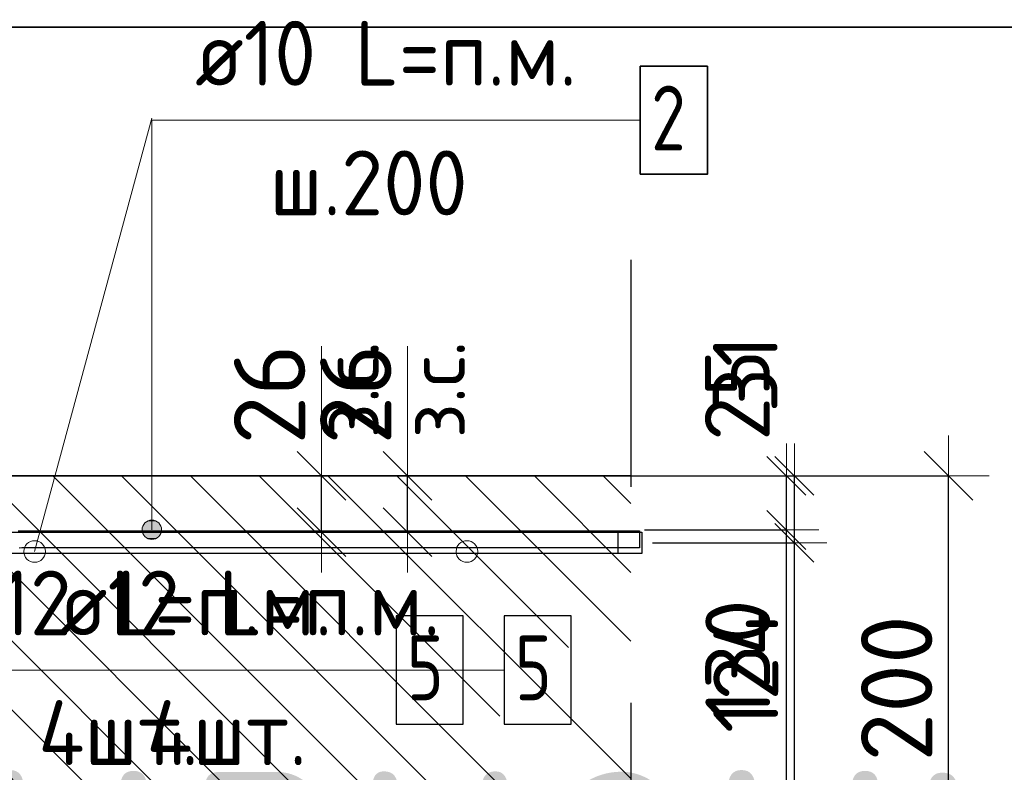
# Model space of a CAD drawing. Header units: metres. Extents: x -38 to 114, y -15 to 21.
# Tile 35 of 244: x 72.334 to 72.79, y 1.113 to 1.461. Entities that reach past the tile are written whole.
import ezdxf

# ---------------------------------------------------------------- set-up
doc = ezdxf.new("R2010")
doc.units = ezdxf.units.M
doc.header["$PDMODE"] = 65
doc.linetypes.add('______4', pattern=[0.135, 0.105, -0.03])
for name, color, linetype, lineweight in [('XR$4$Арм. стержнями верхней зоны', 180, 'Continuous', 35), ('XR$4$Арм.стержн. Арматура края', 96, 'Continuous', 35), ('XR$4$Арм.стержн. Доп. арматура', 180, 'Continuous', 35), ('XR$4$ВК__отв в полу 1-2 эт', 220, 'Continuous', 25), ('XR$4$Размерная линия (1)', 7, 'Continuous', 13), ('XR$4$Размерная линия_ общее', 7, 'Continuous', 13), ('XR$6$Арм. стержнями верхней зоны', 180, 'Continuous', 35), ('XR$6$Арм.стержн. Арматура края', 96, 'Continuous', 35), ('XR$6$Арм.стержн. Доп. арматура', 180, 'Continuous', 35), ('XR$6$ВК__отв в полу 1-2 эт', 220, 'Continuous', 25), ('XR$6$Размерная линия (1)', 7, 'Continuous', 13), ('XR$6$Размерная линия_ общее', 7, 'Continuous', 13)]:
    doc.layers.add(name, color=color, linetype=linetype, lineweight=lineweight)
doc.styles.add('ISOCPEUR', font='txt')
doc.dimstyles.new('DIMSTYLE_11', dxfattribs={"dimtxt": 0.033, "dimasz": 0.0375, "dimexe": 0, "dimexo": 0, "dimgap": 0.0165, "dimtad": 2, "dimdec": 0, "dimlfac": 1000, "dimrnd": 1, "dimzin": 12, "dimdsep": 46, "dimtxsty": 'ISOCPEUR', "dimblk1": 'ALL_ML_STRICH', "dimblk2": 'ALL_ML_STRICH', "dimsah": 1, "dimcen": 0, "dimclrd": 7, "dimclre": 256, "dimclrt": 7, "dimadec": 0, "dimazin": 0, "dimtfac": 1, "dimtdec": 0, "dimtix": 1, "dimtmove": 2, "dimatfit": 3, "dimfxl": 0, "dimtvp": 1.2, "dimtzin": 0, "dimlwd": 0, "dimlwe": -3, "dimarcsym": 0})
doc.dimstyles.new('DIMSTYLE_12', dxfattribs={"dimtxt": 0.03, "dimasz": 0.03, "dimexe": 0, "dimexo": 0, "dimgap": 0.015, "dimtad": 2, "dimdec": 0, "dimlfac": 1000, "dimrnd": 1, "dimzin": 12, "dimdsep": 46, "dimtxsty": 'ISOCPEUR', "dimblk1": 'ALL_ML_STRICH', "dimblk2": 'ALL_ML_STRICH', "dimsah": 1, "dimcen": 0, "dimclrd": 7, "dimclre": 256, "dimclrt": 7, "dimadec": 0, "dimazin": 0, "dimtfac": 1, "dimtdec": 0, "dimtix": 1, "dimtmove": 2, "dimatfit": 3, "dimfxl": 0, "dimtzin": 0, "dimlwd": 0, "dimlwe": -3, "dimarcsym": 0})
doc.dimstyles.new('DIMSTYLE_14', dxfattribs={"dimtxt": 0.03, "dimasz": 0.03, "dimexe": 0, "dimexo": 0, "dimgap": 0.015, "dimtad": 2, "dimdec": 0, "dimlfac": 1000, "dimrnd": 1, "dimzin": 12, "dimdsep": 46, "dimtxsty": 'ISOCPEUR', "dimblk1": 'ALL_ML_STRICH', "dimblk2": 'ALL_ML_STRICH', "dimsah": 1, "dimcen": 0, "dimclrd": 7, "dimclre": 256, "dimclrt": 7, "dimadec": 0, "dimazin": 0, "dimtfac": 1, "dimtdec": 0, "dimtix": 1, "dimtmove": 2, "dimatfit": 3, "dimfxl": 0, "dimtvp": 1.2, "dimtzin": 0, "dimlwd": 0, "dimlwe": -3, "dimarcsym": 0})
doc.dimstyles.new('DIMSTYLE_8', dxfattribs={"dimtxt": 0.033, "dimasz": 0.0375, "dimexe": 0, "dimexo": 0, "dimgap": 0.0165, "dimtad": 2, "dimdec": 0, "dimlfac": 1000, "dimrnd": 1, "dimzin": 12, "dimdsep": 46, "dimtxsty": 'ISOCPEUR', "dimblk1": 'ALL_ML_STRICH', "dimblk2": 'ALL_ML_STRICH', "dimsah": 1, "dimcen": 0, "dimclrd": 7, "dimclre": 256, "dimclrt": 7, "dimadec": 0, "dimazin": 0, "dimtfac": 1, "dimtdec": 0, "dimtix": 1, "dimtmove": 2, "dimatfit": 3, "dimfxl": 0, "dimtzin": 0, "dimlwd": 0, "dimlwe": -3, "dimarcsym": 0})
pattern_1 = [(135, (0, 0), (-0.031819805, -0.031819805), [0.4, -0.05, 0, -0.05]), (135, (-0.01591, -0.01591), (-0.031819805, -0.031819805), [0.8, -0.1, 0.1, -0.1])]

# ---------------------------------------------------------------- blocks, each defined once
blk = doc.blocks.new('ALL_ML_STRICH')
at = {"color": 0, "linetype": 'ByBlock', "lineweight": -2}
for p, q in [((0, -0.5), (0, 0.5)), ((-0.3, -0.3), (0.3, 0.3)), ((-1, 0), (0.5, 0))]:
    blk.add_line(p, q, dxfattribs=at)
blk = doc.blocks.new('*D314')
at = {"layer": 'DEFPOINTS', "color": 7, "linetype": 'Continuous', "lineweight": 13, "transparency": 33554687}
for p in [(72.59237, 1.24971), (72.59237, 1.04971), (72.76392, 1.04971)]:
    blk.add_point(p, dxfattribs=at)
at = {"layer": 'XR$4$Размерная линия_ общее', "color": 253, "linetype": 'Continuous', "lineweight": -2, "true_color": 0xa0a0a0, "transparency": 33554687}
for p, q in [((72.61237, 1.24971), (72.76392, 1.24971)), ((72.61237, 1.04971), (72.76392, 1.04971))]:
    blk.add_line(p, q, dxfattribs=at)
at = {"layer": 'XR$4$Размерная линия_ общее', "color": 7, "linetype": 'Continuous', "lineweight": -2, "transparency": 33554687}
blk.add_line((72.76392, 1.04971), (72.76392, 1.24971), dxfattribs=at)
at = {"layer": 'XR$4$Размерная линия_ общее', "color": 7, "linetype": 'Continuous', "lineweight": 13, "transparency": 33554687, "xscale": 0.0375, "yscale": 0.0375, "zscale": 0.0375}
for p, rotation in [((72.76392, 1.24971), 90), ((72.76392, 1.04971), 270)]:
    blk.add_blockref('ALL_ML_STRICH', p, dxfattribs=dict(at, rotation=rotation))
at = {"layer": 'XR$4$Размерная линия_ общее', "color": 7, "linetype": 'Continuous', "lineweight": 13, "transparency": 33554687, "insert": (72.73992, 1.15136), "char_height": 0.033, "width": 0.099, "attachment_point": 5, "rotation": 90, "style": 'ISOCPEUR'}
blk.add_mtext('\\A1;{200}', dxfattribs=at)
blk = doc.blocks.new('*D528')
at = {"layer": 'DEFPOINTS', "color": 7, "linetype": 'Continuous', "lineweight": 13, "transparency": 33554687}
for p in [(72.43381, 1.24971), (72.43381, 1.22371), (72.4738, 1.22371)]:
    blk.add_point(p, dxfattribs=at)
at = {"layer": 'XR$4$Размерная линия_ общее', "color": 253, "linetype": 'Continuous', "lineweight": -2, "true_color": 0xa0a0a0, "transparency": 33554687}
for p, q in [((72.45381, 1.24971), (72.4738, 1.24971)), ((72.45381, 1.22371), (72.4738, 1.22371))]:
    blk.add_line(p, q, dxfattribs=at)
at = {"layer": 'XR$4$Размерная линия_ общее', "color": 7, "linetype": 'Continuous', "lineweight": -2, "transparency": 33554687}
blk.add_line((72.4738, 1.22371), (72.4738, 1.24971), dxfattribs=at)
at = {"layer": 'XR$4$Размерная линия_ общее', "color": 7, "linetype": 'Continuous', "lineweight": 13, "transparency": 33554687, "xscale": 0.0375, "yscale": 0.0375, "zscale": 0.0375}
for p, rotation in [((72.4738, 1.24971), 90), ((72.4738, 1.22371), 270)]:
    blk.add_blockref('ALL_ML_STRICH', p, dxfattribs=dict(at, rotation=rotation))
at = {"layer": 'XR$4$Размерная линия_ общее', "color": 7, "linetype": 'Continuous', "lineweight": 13, "transparency": 33554687, "insert": (72.47333, 1.26707), "char_height": 0.027, "width": 0.00135, "attachment_point": 1, "rotation": 90, "line_spacing_factor": 0.60241, "style": 'ISOCPEUR'}
blk.add_mtext('з.с.', dxfattribs=at)
at = {"layer": 'XR$4$Размерная линия_ общее', "color": 7, "linetype": 'Continuous', "lineweight": 13, "transparency": 33554687, "insert": (72.4498, 1.28744), "char_height": 0.033, "width": 0.066, "attachment_point": 5, "rotation": 90, "style": 'ISOCPEUR'}
blk.add_mtext('\\A1;{26}', dxfattribs=at)
blk = doc.blocks.new('*D530')
at = {"layer": 'DEFPOINTS', "color": 7, "linetype": 'Continuous', "lineweight": 13, "transparency": 33554687}
for p in [(72.60698, 1.21871), (72.59996, 1.09471), (72.69262, 1.09471)]:
    blk.add_point(p, dxfattribs=at)
at = {"layer": 'XR$4$Размерная линия (1)', "color": 9, "linetype": 'Continuous', "lineweight": -2, "true_color": 0xc7c7c7, "transparency": 33554687}
for p, q in [((72.62698, 1.21871), (72.69262, 1.21871)), ((72.61996, 1.09471), (72.69262, 1.09471))]:
    blk.add_line(p, q, dxfattribs=at)
at = {"layer": 'XR$4$Размерная линия (1)', "color": 7, "linetype": 'Continuous', "lineweight": -2, "transparency": 33554687}
blk.add_line((72.69262, 1.09471), (72.69262, 1.21871), dxfattribs=at)
at = {"layer": 'XR$4$Размерная линия (1)', "color": 7, "linetype": 'Continuous', "lineweight": 13, "transparency": 33554687, "xscale": 0.03, "yscale": 0.03, "zscale": 0.03}
for p, rotation in [((72.69262, 1.21871), 90), ((72.69262, 1.09471), 270)]:
    blk.add_blockref('ALL_ML_STRICH', p, dxfattribs=dict(at, rotation=rotation))
at = {"layer": 'XR$4$Размерная линия (1)', "color": 7, "linetype": 'Continuous', "lineweight": 13, "transparency": 33554687, "insert": (72.67012, 1.15971), "char_height": 0.03, "width": 0.09, "attachment_point": 5, "rotation": 90, "style": 'ISOCPEUR'}
blk.add_mtext('\\A1;{124}', dxfattribs=at)
blk = doc.blocks.new('*D531')
at = {"layer": 'DEFPOINTS', "color": 7, "linetype": 'Continuous', "lineweight": 13, "transparency": 33554687}
for p in [(72.58912, 1.24971), (72.60698, 1.21871), (72.69262, 1.21871)]:
    blk.add_point(p, dxfattribs=at)
at = {"layer": 'XR$4$Размерная линия (1)', "color": 9, "linetype": 'Continuous', "lineweight": -2, "true_color": 0xc7c7c7, "transparency": 33554687}
for p, q in [((72.60912, 1.24971), (72.69262, 1.24971)), ((72.62698, 1.21871), (72.69262, 1.21871))]:
    blk.add_line(p, q, dxfattribs=at)
at = {"layer": 'XR$4$Размерная линия (1)', "color": 7, "linetype": 'Continuous', "lineweight": -2, "transparency": 33554687}
blk.add_line((72.69262, 1.21871), (72.69262, 1.24971), dxfattribs=at)
at = {"layer": 'XR$4$Размерная линия (1)', "color": 7, "linetype": 'Continuous', "lineweight": 13, "transparency": 33554687, "xscale": 0.03, "yscale": 0.03, "zscale": 0.03}
for p, rotation in [((72.69262, 1.24971), 90), ((72.69262, 1.21871), 270)]:
    blk.add_blockref('ALL_ML_STRICH', p, dxfattribs=dict(at, rotation=rotation))
at = {"layer": 'XR$4$Размерная линия (1)', "color": 7, "linetype": 'Continuous', "lineweight": 13, "transparency": 33554687, "insert": (72.66988, 1.297), "char_height": 0.03, "width": 0.06, "attachment_point": 5, "rotation": 90, "style": 'ISOCPEUR'}
blk.add_mtext('\\A1;{31}', dxfattribs=at)
blk = doc.blocks.new('*D690')
at = {"layer": 'DEFPOINTS', "color": 7, "linetype": 'Continuous', "lineweight": 13, "transparency": 33554687}
for p in [(72.59237, 1.24971), (72.59237, 1.04971), (72.76392, 1.04971)]:
    blk.add_point(p, dxfattribs=at)
at = {"layer": 'XR$6$Размерная линия_ общее', "color": 253, "linetype": 'Continuous', "lineweight": -2, "true_color": 0xa0a0a0, "transparency": 33554687}
for p, q in [((72.61237, 1.24971), (72.76392, 1.24971)), ((72.61237, 1.04971), (72.76392, 1.04971))]:
    blk.add_line(p, q, dxfattribs=at)
at = {"layer": 'XR$6$Размерная линия_ общее', "color": 7, "linetype": 'Continuous', "lineweight": -2, "transparency": 33554687}
blk.add_line((72.76392, 1.04971), (72.76392, 1.24971), dxfattribs=at)
at = {"layer": 'XR$6$Размерная линия_ общее', "color": 7, "linetype": 'Continuous', "lineweight": 13, "transparency": 33554687, "xscale": 0.0375, "yscale": 0.0375, "zscale": 0.0375}
for p, rotation in [((72.76392, 1.24971), 90), ((72.76392, 1.04971), 270)]:
    blk.add_blockref('ALL_ML_STRICH', p, dxfattribs=dict(at, rotation=rotation))
at = {"layer": 'XR$6$Размерная линия_ общее', "color": 7, "linetype": 'Continuous', "lineweight": 13, "transparency": 33554687, "insert": (72.73992, 1.15136), "char_height": 0.033, "width": 0.099, "attachment_point": 5, "rotation": 90, "style": 'ISOCPEUR'}
blk.add_mtext('\\A1;{200}', dxfattribs=at)
blk = doc.blocks.new('*D692')
at = {"layer": 'DEFPOINTS', "color": 7, "linetype": 'Continuous', "lineweight": 13, "transparency": 33554687}
for p in [(72.60328, 1.22471), (72.59626, 1.09471), (72.68892, 1.09471)]:
    blk.add_point(p, dxfattribs=at)
at = {"layer": 'XR$6$Размерная линия (1)', "color": 9, "linetype": 'Continuous', "lineweight": -2, "true_color": 0xc7c7c7, "transparency": 33554687}
for p, q in [((72.62328, 1.22471), (72.68892, 1.22471)), ((72.61626, 1.09471), (72.68892, 1.09471))]:
    blk.add_line(p, q, dxfattribs=at)
at = {"layer": 'XR$6$Размерная линия (1)', "color": 7, "linetype": 'Continuous', "lineweight": -2, "transparency": 33554687}
blk.add_line((72.68892, 1.09471), (72.68892, 1.22471), dxfattribs=at)
at = {"layer": 'XR$6$Размерная линия (1)', "color": 7, "linetype": 'Continuous', "lineweight": 13, "transparency": 33554687, "xscale": 0.03, "yscale": 0.03, "zscale": 0.03}
for p, rotation in [((72.68892, 1.22471), 90), ((72.68892, 1.09471), 270)]:
    blk.add_blockref('ALL_ML_STRICH', p, dxfattribs=dict(at, rotation=rotation))
at = {"layer": 'XR$6$Размерная линия (1)', "color": 7, "linetype": 'Continuous', "lineweight": 13, "transparency": 33554687, "insert": (72.66642, 1.16421), "char_height": 0.03, "width": 0.09, "attachment_point": 5, "rotation": 90, "style": 'ISOCPEUR'}
blk.add_mtext('\\A1;{130}', dxfattribs=at)
blk = doc.blocks.new('*D693')
at = {"layer": 'DEFPOINTS', "color": 7, "linetype": 'Continuous', "lineweight": 13, "transparency": 33554687}
for p in [(72.58541, 1.24971), (72.60328, 1.22471), (72.68892, 1.22471)]:
    blk.add_point(p, dxfattribs=at)
at = {"layer": 'XR$6$Размерная линия (1)', "color": 9, "linetype": 'Continuous', "lineweight": -2, "true_color": 0xc7c7c7, "transparency": 33554687}
for p, q in [((72.60541, 1.24971), (72.68892, 1.24971)), ((72.62328, 1.22471), (72.68892, 1.22471))]:
    blk.add_line(p, q, dxfattribs=at)
at = {"layer": 'XR$6$Размерная линия (1)', "color": 7, "linetype": 'Continuous', "lineweight": -2, "transparency": 33554687}
blk.add_line((72.68892, 1.22471), (72.68892, 1.24971), dxfattribs=at)
at = {"layer": 'XR$6$Размерная линия (1)', "color": 7, "linetype": 'Continuous', "lineweight": 13, "transparency": 33554687, "xscale": 0.03, "yscale": 0.03, "zscale": 0.03}
for p, rotation in [((72.68892, 1.24971), 90), ((72.68892, 1.22471), 270)]:
    blk.add_blockref('ALL_ML_STRICH', p, dxfattribs=dict(at, rotation=rotation))
at = {"layer": 'XR$6$Размерная линия (1)', "color": 7, "linetype": 'Continuous', "lineweight": 13, "transparency": 33554687, "insert": (72.66618, 1.287), "char_height": 0.03, "width": 0.06, "attachment_point": 5, "rotation": 90, "style": 'ISOCPEUR'}
blk.add_mtext('\\A1;{25}', dxfattribs=at)
blk = doc.blocks.new('*D873')
at = {"layer": 'DEFPOINTS', "color": 7, "linetype": 'Continuous', "lineweight": 13, "transparency": 33554687}
for p in [(72.47368, 1.24971), (72.49615, 1.22371), (72.51367, 1.22371)]:
    blk.add_point(p, dxfattribs=at)
at = {"layer": 'XR$6$Размерная линия_ общее', "color": 253, "linetype": 'Continuous', "lineweight": -2, "true_color": 0xa0a0a0, "transparency": 33554687}
for p, q in [((72.49368, 1.24971), (72.51367, 1.24971)), ((72.51367, 1.22371), (72.51367, 1.22371))]:
    blk.add_line(p, q, dxfattribs=at)
at = {"layer": 'XR$6$Размерная линия_ общее', "color": 7, "linetype": 'Continuous', "lineweight": -2, "transparency": 33554687}
blk.add_line((72.51367, 1.22371), (72.51367, 1.24971), dxfattribs=at)
at = {"layer": 'XR$6$Размерная линия_ общее', "color": 7, "linetype": 'Continuous', "lineweight": 13, "transparency": 33554687, "xscale": 0.0375, "yscale": 0.0375, "zscale": 0.0375}
for p, rotation in [((72.51367, 1.24971), 90), ((72.51367, 1.22371), 270)]:
    blk.add_blockref('ALL_ML_STRICH', p, dxfattribs=dict(at, rotation=rotation))
at = {"layer": 'XR$6$Размерная линия_ общее', "color": 7, "linetype": 'Continuous', "lineweight": 13, "transparency": 33554687, "insert": (72.5132, 1.26707), "char_height": 0.027, "width": 0.00135, "attachment_point": 1, "rotation": 90, "line_spacing_factor": 0.60241, "style": 'ISOCPEUR'}
blk.add_mtext('з.с.', dxfattribs=at)
at = {"layer": 'XR$6$Размерная линия_ общее', "color": 7, "linetype": 'Continuous', "lineweight": 13, "transparency": 33554687, "insert": (72.48967, 1.28744), "char_height": 0.033, "width": 0.066, "attachment_point": 5, "rotation": 90, "style": 'ISOCPEUR'}
blk.add_mtext('\\A1;{26}', dxfattribs=at)

msp = doc.modelspace()

# ---------------------------------------------------------------- hatches: boundary and pattern name
at = {"linetype": 'Continuous', "lineweight": 13, "transparency": 33554687}
h = msp.add_hatch(dxfattribs=at)
h.set_pattern_fill('__________540', scale=0.015, style=0, pattern_type=2)
h.set_pattern_definition(pattern_1)
h.paths.add_polyline_path([(72.08104, 1.24971), (72.08104, 1.12971), (72.00104, 1.08971), (72.00104, 1.04971), (72.61695, 1.04971), (72.61695, 1.24971)], flags=0)
h = msp.add_hatch(dxfattribs=at)
h.set_pattern_fill('__________540', scale=0.015, style=0, pattern_type=2)
h.set_pattern_definition(pattern_1)
h.paths.add_polyline_path([(72.08104, 1.24971), (72.08104, 1.12971), (72.00104, 1.08971), (72.00104, 1.04971), (72.61695, 1.04971), (72.61695, 1.24971)], flags=0)
at = {"layer": 'XR$4$Арм. стержнями верхней зоны', "linetype": 'Continuous', "lineweight": 13, "transparency": 33554687}
for points in [[(72.3992, 1.22701), (72.39146, 1.22701), (72.39083, 1.22476)], [(72.3992, 1.22701), (72.39083, 1.22476), (72.39983, 1.22476)], [(72.39758, 1.22863), (72.39308, 1.22863), (72.39146, 1.22701)], [(72.39758, 1.22863), (72.39146, 1.22701), (72.3992, 1.22701)], [(72.39308, 1.22863), (72.39758, 1.22863), (72.39533, 1.22926)], [(72.39983, 1.22476), (72.39083, 1.22476), (72.39146, 1.22251)], [(72.39983, 1.22476), (72.39146, 1.22251), (72.3992, 1.22251)], [(72.3992, 1.22251), (72.39146, 1.22251), (72.39308, 1.22089)], [(72.3992, 1.22251), (72.39308, 1.22089), (72.39758, 1.22089)], [(72.39758, 1.22089), (72.39308, 1.22089), (72.39533, 1.22026)]]:
    msp.add_hatch(color=7, dxfattribs=at).paths.add_polyline_path(points)
at = {"layer": 'XR$6$Арм. стержнями верхней зоны', "linetype": 'Continuous', "lineweight": 13, "transparency": 33554687}
for points in [[(72.3992, 1.22701), (72.39146, 1.22701), (72.39083, 1.22476)], [(72.3992, 1.22701), (72.39083, 1.22476), (72.39983, 1.22476)], [(72.39758, 1.22863), (72.39308, 1.22863), (72.39146, 1.22701)], [(72.39758, 1.22863), (72.39146, 1.22701), (72.3992, 1.22701)], [(72.39308, 1.22863), (72.39758, 1.22863), (72.39533, 1.22926)], [(72.39983, 1.22476), (72.39083, 1.22476), (72.39146, 1.22251)], [(72.39983, 1.22476), (72.39146, 1.22251), (72.3992, 1.22251)], [(72.3992, 1.22251), (72.39146, 1.22251), (72.39308, 1.22089)], [(72.3992, 1.22251), (72.39308, 1.22089), (72.39758, 1.22089)], [(72.39758, 1.22089), (72.39308, 1.22089), (72.39533, 1.22026)]]:
    msp.add_hatch(color=7, dxfattribs=at).paths.add_polyline_path(points)

# ---------------------------------------------------------------- linework, layer by layer
at = {"color": 7, "linetype": 'Continuous', "lineweight": 35, "transparency": 33554687}
for p, q in [((79.53143, 1.45729), (70.28143, 1.45729)), ((72.61695, 1.24971), (72.08104, 1.24971)), ((72.61695, 1.24971), (72.08104, 1.24971))]:
    msp.add_line(p, q, dxfattribs=at)
at = {"color": 7, "linetype": '______4', "lineweight": 25, "transparency": 33554687}
msp.add_line((72.61695, 1.34971), (72.61695, 0.94971), dxfattribs=at)
msp.add_line((72.61695, 1.34971), (72.61695, 0.94971), dxfattribs=at)
at = {"color": 7, "linetype": 'Continuous', "lineweight": 13, "transparency": 33554687}
for p, q in [((72.4738, 1.24971), (72.4738, 1.30971)), ((72.51367, 1.24971), (72.51367, 1.30971))]:
    msp.add_line(p, q, dxfattribs=at)
for centre in [(72.34112, 1.21471), (72.34112, 1.21471), (72.54112, 1.21471), (72.54112, 1.21471)]:
    msp.add_circle(centre, 0.005, dxfattribs=at)
at = {"layer": 'XR$4$Арм. стержнями верхней зоны', "color": 7, "linetype": 'Continuous', "lineweight": 13, "transparency": 33554687}
for p, q in [((72.39533, 1.41429), (72.62133, 1.41429)), ((72.39533, 1.41429), (72.39533, 1.22476)), ((72.39533, 1.22926), (72.39533, 1.22926)), ((72.39083, 1.22476), (72.39083, 1.22476)), ((72.39983, 1.22476), (72.39983, 1.22476)), ((72.39533, 1.22026), (72.39533, 1.22026))]:
    msp.add_line(p, q, dxfattribs=at)
at = {"layer": 'XR$4$Арм. стержнями верхней зоны', "color": 7, "linetype": 'Continuous', "lineweight": 35, "transparency": 33554687}
msp.add_lwpolyline([(72.62133, 1.38929), (72.65233, 1.38929), (72.65233, 1.43929), (72.62133, 1.43929), (72.62133, 1.38929)], dxfattribs=at)
at = {"layer": 'XR$4$Арм. стержнями верхней зоны', "color": 4, "linetype": 'Continuous', "lineweight": 25, "transparency": 33554687}
msp.add_lwpolyline([(72.10104, 1.22371), (72.62195, 1.22371), (72.62195, 1.21371), (72.10104, 1.21371), (72.10104, 1.22371)], dxfattribs=at)
at = {"layer": 'XR$4$Арм. стержнями верхней зоны', "color": 7, "linetype": 'Continuous', "lineweight": 13, "transparency": 33554687}
msp.add_circle((72.39533, 1.22476), 0.0045, dxfattribs=at)
at = {"layer": 'XR$4$Арм.стержн. Арматура края', "color": 4, "linetype": 'Continuous', "lineweight": 25, "transparency": 33554687}
msp.add_lwpolyline([(72.13953, 1.22371), (72.61097, 1.22371), (72.61097, 1.21371), (72.14022, 1.21371)], dxfattribs=at)
at = {"layer": 'XR$4$Арм.стержн. Арматура края', "color": 40, "linetype": 'Continuous', "lineweight": 25, "transparency": 33554687}
msp.add_lwpolyline([(72.33349, 1.22429), (72.33498, 1.22435), (72.62095, 1.22435), (72.62095, 1.21635), (72.33515, 1.21635), (72.33403, 1.2163)], dxfattribs=at)
at = {"layer": 'XR$4$Арм.стержн. Доп. арматура', "color": 7, "linetype": 'Continuous', "lineweight": 13, "transparency": 33554687}
msp.add_line((72.3323, 1.15987), (72.5583, 1.15987), dxfattribs=at)
at = {"layer": 'XR$4$Арм.стержн. Доп. арматура', "color": 7, "linetype": 'Continuous', "lineweight": 25, "transparency": 33554687}
msp.add_lwpolyline([(72.5583, 1.13487), (72.5893, 1.13487), (72.5893, 1.18487), (72.5583, 1.18487), (72.5583, 1.13487)], dxfattribs=at)
at = {"layer": 'XR$4$ВК__отв в полу 1-2 эт', "color": 7, "linetype": 'Continuous', "lineweight": 13, "transparency": 33554687}
msp.add_line((72.34112, 1.21471), (72.39537, 1.41531), dxfattribs=at)
at = {"layer": 'XR$6$Арм. стержнями верхней зоны', "color": 7, "linetype": 'Continuous', "lineweight": 13, "transparency": 33554687}
for p, q in [((72.39533, 1.41429), (72.62133, 1.41429)), ((72.39533, 1.41429), (72.39533, 1.22476)), ((72.39533, 1.22926), (72.39533, 1.22926)), ((72.39083, 1.22476), (72.39083, 1.22476)), ((72.39983, 1.22476), (72.39983, 1.22476)), ((72.39533, 1.22026), (72.39533, 1.22026))]:
    msp.add_line(p, q, dxfattribs=at)
at = {"layer": 'XR$6$Арм. стержнями верхней зоны', "color": 7, "linetype": 'Continuous', "lineweight": 35, "transparency": 33554687}
msp.add_lwpolyline([(72.62133, 1.38929), (72.65233, 1.38929), (72.65233, 1.43929), (72.62133, 1.43929), (72.62133, 1.38929)], dxfattribs=at)
at = {"layer": 'XR$6$Арм. стержнями верхней зоны', "color": 4, "linetype": 'Continuous', "lineweight": 25, "transparency": 33554687}
msp.add_lwpolyline([(72.10104, 1.22371), (72.62195, 1.22371), (72.62195, 1.21371), (72.10104, 1.21371), (72.10104, 1.22371)], dxfattribs=at)
at = {"layer": 'XR$6$Арм. стержнями верхней зоны', "color": 7, "linetype": 'Continuous', "lineweight": 13, "transparency": 33554687}
msp.add_circle((72.39533, 1.22476), 0.0045, dxfattribs=at)
at = {"layer": 'XR$6$Арм.стержн. Арматура края', "color": 4, "linetype": 'Continuous', "lineweight": 25, "transparency": 33554687}
msp.add_lwpolyline([(72.13953, 1.22371), (72.61097, 1.22371), (72.61097, 1.21371), (72.14022, 1.21371)], dxfattribs=at)
at = {"layer": 'XR$6$Арм.стержн. Арматура края', "color": 40, "linetype": 'Continuous', "lineweight": 25, "transparency": 33554687}
msp.add_lwpolyline([(72.33349, 1.22429), (72.33498, 1.22435), (72.62095, 1.22435), (72.62095, 1.21635), (72.33515, 1.21635), (72.33403, 1.2163)], dxfattribs=at)
at = {"layer": 'XR$6$Арм.стержн. Доп. арматура', "color": 7, "linetype": 'Continuous', "lineweight": 13, "transparency": 33554687}
msp.add_line((72.2823, 1.15987), (72.5083, 1.15987), dxfattribs=at)
at = {"layer": 'XR$6$Арм.стержн. Доп. арматура', "color": 7, "linetype": 'Continuous', "lineweight": 25, "transparency": 33554687}
msp.add_lwpolyline([(72.5083, 1.13487), (72.5393, 1.13487), (72.5393, 1.18487), (72.5083, 1.18487), (72.5083, 1.13487)], dxfattribs=at)
at = {"layer": 'XR$6$ВК__отв в полу 1-2 эт', "color": 7, "linetype": 'Continuous', "lineweight": 13, "transparency": 33554687}
msp.add_line((72.34112, 1.21471), (72.39537, 1.41531), dxfattribs=at)

# ---------------------------------------------------------------- texts
at = {"color": 7, "linetype": 'Continuous', "lineweight": 35, "transparency": 33554687, "insert": (72.46026, 1.08229), "char_height": 0.075, "width": 1.0005093, "attachment_point": 5, "style": 'ISOCPEUR'}
msp.add_mtext('\\A1;{\\fISOCPEUR|i0|b0;\\H0.150000;\\W0.800000;\\C7;Обозначение}\\P', dxfattribs=at)
at = {"layer": 'XR$4$Арм. стержнями верхней зоны', "color": 7, "linetype": 'Continuous', "lineweight": 25, "transparency": 33554687, "char_height": 0.03, "attachment_point": 7, "style": 'ISOCPEUR'}
for s, insert, width in [('\\W0.94;ø10 L=п.м.', (72.41533, 1.43029), 0.1999832), ('\\W0.78;2', (72.62633, 1.40029), 0.0326407), ('\\W0.95;ш.200 ', (72.44983, 1.37029), 0.1311997)]:
    msp.add_mtext(s, dxfattribs=dict(at, insert=insert, width=width))
at = {"layer": 'XR$4$Арм.стержн. Доп. арматура', "color": 7, "linetype": 'Continuous', "lineweight": 25, "transparency": 33554687, "char_height": 0.03, "attachment_point": 7, "style": 'ISOCPEUR'}
for s, insert, width in [('\\W0.94;ø12 L=п.м.', (72.3523, 1.17587), 0.1999832), ('\\W0.78;5', (72.5633, 1.14587), 0.0326407), ('\\W0.95;4шт. ', (72.3928, 1.11587), 0.1191575)]:
    msp.add_mtext(s, dxfattribs=dict(at, insert=insert, width=width))
at = {"layer": 'XR$6$Арм. стержнями верхней зоны', "color": 7, "linetype": 'Continuous', "lineweight": 25, "transparency": 33554687, "char_height": 0.03, "attachment_point": 7, "style": 'ISOCPEUR'}
for s, insert, width in [('\\W0.94;ø10 L=п.м.', (72.41533, 1.43029), 0.1999832), ('\\W0.78;2', (72.62633, 1.40029), 0.0326407), ('\\W0.95;ш.200 ', (72.44983, 1.37029), 0.1311997)]:
    msp.add_mtext(s, dxfattribs=dict(at, insert=insert, width=width))
at = {"layer": 'XR$6$Арм.стержн. Доп. арматура', "color": 7, "linetype": 'Continuous', "lineweight": 25, "transparency": 33554687, "char_height": 0.03, "attachment_point": 7, "style": 'ISOCPEUR'}
for s, insert, width in [('\\W0.94;ø12 L=п.м.', (72.3023, 1.17587), 0.1999832), ('\\W0.78;5', (72.5133, 1.14587), 0.0326407), ('\\W0.95;4шт. ', (72.3428, 1.11587), 0.1191575)]:
    msp.add_mtext(s, dxfattribs=dict(at, insert=insert, width=width))

# ---------------------------------------------------------------- dimensions: what is measured, and where the dimension line sits
at = {"layer": 'XR$4$Размерная линия (1)', "color": 7, "linetype": 'Continuous', "lineweight": 13, "transparency": 33554687}
for base, p1, p2, dimstyle, picture, middle in [((72.69262, 1.24971), (72.62698, 1.21871), (72.60912, 1.24971), 'DIMSTYLE_14', '*D531', (72.66988, 1.297)), ((72.69262, 1.21871), (72.61996, 1.09471), (72.62698, 1.21871), 'DIMSTYLE_12', '*D530', (72.67012, 1.15971))]:
    dim = msp.add_linear_dim(base=base, p1=p1, p2=p2, angle=90, dimstyle=dimstyle, override={"dimpost": '<>', "dimclrd": 7, "dimclre": 9, "dimclrt": 7, "dimlwd": 0, "dimlwe": 65533}, dxfattribs=at)
    dim.commit()
    dim.dimension.update_dxf_attribs({"geometry": picture, "text_midpoint": middle, "dimtype": 160})
at = {"layer": 'XR$4$Размерная линия_ общее', "color": 7, "linetype": 'Continuous', "lineweight": 13, "transparency": 33554687}
dim = msp.add_linear_dim(base=(72.4738, 1.24971), p1=(72.45381, 1.22371), p2=(72.45381, 1.24971), angle=90, text='<>\\Xз.с.', dimstyle='DIMSTYLE_11', override={"dimpost": '<>', "dimclrd": 7, "dimclre": 253, "dimclrt": 7, "dimlwd": 0, "dimlwe": 65533}, dxfattribs=at)
dim.commit()
dim.dimension.update_dxf_attribs({"geometry": '*D528', "text_midpoint": (72.4498, 1.28744), "dimtype": 160})
dim = msp.add_linear_dim(base=(72.76392, 1.24971), p1=(72.61237, 1.04971), p2=(72.61237, 1.24971), angle=90, dimstyle='DIMSTYLE_8', override={"dimpost": '<>', "dimclrd": 7, "dimclre": 253, "dimclrt": 7, "dimlwd": 0, "dimlwe": 65533}, dxfattribs=at)
dim.commit()
dim.dimension.update_dxf_attribs({"geometry": '*D314', "text_midpoint": (72.73992, 1.15136), "dimtype": 160})
at = {"layer": 'XR$6$Размерная линия (1)', "color": 7, "linetype": 'Continuous', "lineweight": 13, "transparency": 33554687}
for base, p1, p2, dimstyle, picture, middle in [((72.68892, 1.24971), (72.62328, 1.22471), (72.60541, 1.24971), 'DIMSTYLE_14', '*D693', (72.66618, 1.287)), ((72.68892, 1.22471), (72.61626, 1.09471), (72.62328, 1.22471), 'DIMSTYLE_12', '*D692', (72.66642, 1.16421))]:
    dim = msp.add_linear_dim(base=base, p1=p1, p2=p2, angle=90, dimstyle=dimstyle, override={"dimpost": '<>', "dimclrd": 7, "dimclre": 9, "dimclrt": 7, "dimlwd": 0, "dimlwe": 65533}, dxfattribs=at)
    dim.commit()
    dim.dimension.update_dxf_attribs({"geometry": picture, "text_midpoint": middle, "dimtype": 160})
at = {"layer": 'XR$6$Размерная линия_ общее', "color": 7, "linetype": 'Continuous', "lineweight": 13, "transparency": 33554687}
dim = msp.add_linear_dim(base=(72.51367, 1.24971), p1=(72.51367, 1.22371), p2=(72.49368, 1.24971), angle=90, text='<>\\Xз.с.', dimstyle='DIMSTYLE_11', override={"dimpost": '<>', "dimclrd": 7, "dimclre": 253, "dimclrt": 7, "dimlwd": 0, "dimlwe": 65533}, dxfattribs=at)
dim.commit()
dim.dimension.update_dxf_attribs({"geometry": '*D873', "text_midpoint": (72.48967, 1.28744), "dimtype": 160})
dim = msp.add_linear_dim(base=(72.76392, 1.24971), p1=(72.61237, 1.04971), p2=(72.61237, 1.24971), angle=90, dimstyle='DIMSTYLE_8', override={"dimpost": '<>', "dimclrd": 7, "dimclre": 253, "dimclrt": 7, "dimlwd": 0, "dimlwe": 65533}, dxfattribs=at)
dim.commit()
dim.dimension.update_dxf_attribs({"geometry": '*D690', "text_midpoint": (72.73992, 1.15136), "dimtype": 160})

doc.saveas('drawing.dxf')
